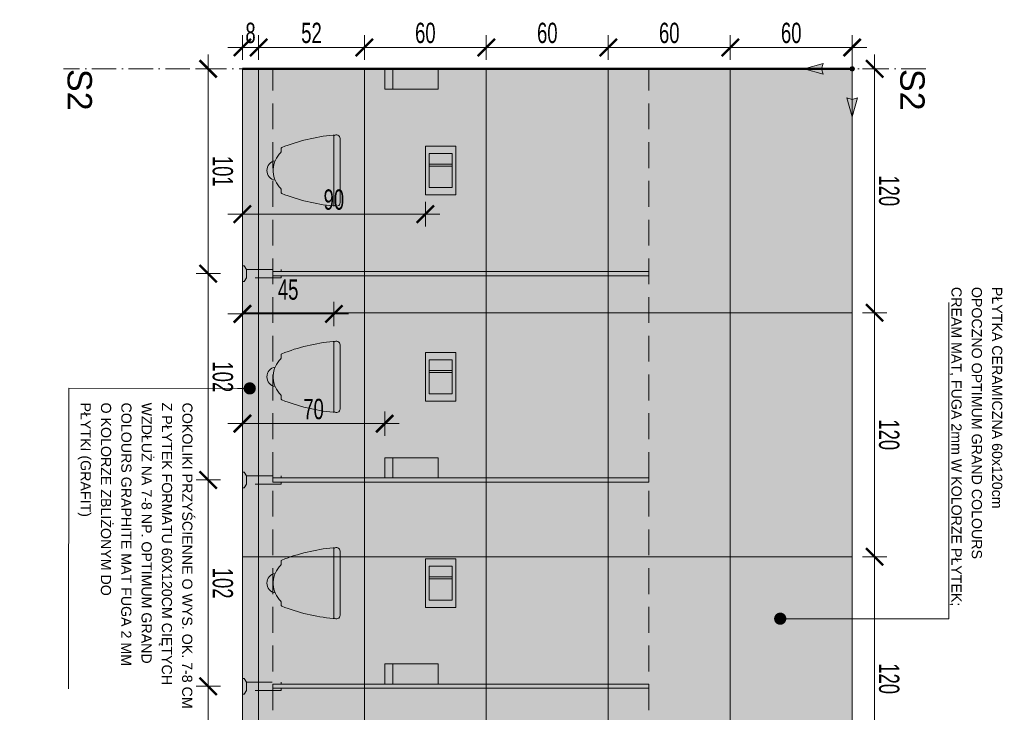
# Model space of a CAD drawing. Header units: millimetres. Extents: x -6792 to 22441, y -13430 to 4653.
# Tile 147 of 256: x -1313 to -829, y -12110 to -11770. Entities that reach past the tile are written whole.
import ezdxf
from ezdxf import colors
from ezdxf.entities.mleader import LeaderData, LeaderLine
from ezdxf.math import Vec2, Vec3

# ---------------------------------------------------------------- set-up
doc = ezdxf.new("R2010")
doc.units = ezdxf.units.MM
for name, pattern in [('ACAD_ISO02W100', [15, 12, -3]), ('ACAD_ISO10W100', [18, 12, -3, 0, -3]), ('DASHED', [19.05, 12.7, -6.35])]:
    doc.linetypes.add(name, pattern=pattern)
for name, color, linetype, lineweight in [('_A_KOLORYSTYKA ŚCIAN', 40, 'Continuous', 5), ('_A_OPIS', 253, 'Continuous', 9), ('_A_PRZEKRÓJ', 30, 'Continuous', 13), ('_A_ROZWINIĘCIA_RYSUNEK ŚCIAN', 252, 'Continuous', 15), ('_A_ROZWINIĘCIA_WYMIARY', 252, 'Continuous', 15), ('_A_WIDOK', 163, 'Continuous', 13), ('_A_ŚCIANY PROJEKTOWANE', 150, 'Continuous', 50)]:
    doc.layers.add(name, color=color, linetype=linetype, lineweight=lineweight)
doc.styles.add('DIM', font='arial.ttf', dxfattribs={"width": 0.65})
doc.styles.get("Standard").update_dxf_attribs({"font": 'arial.ttf'})
doc.dimstyles.new('BP_EU_25-50', dxfattribs={"dimtxt": 10, "dimasz": 0.8, "dimexe": 0.75, "dimexo": 1, "dimgap": 2, "dimtad": 1, "dimdec": 0, "dimzin": 9, "dimdsep": 46, "dimtxsty": 'DIM', "dimblk": 'ARCH_1', "dimcen": 0, "dimdle": 50, "dimse1": 1, "dimse2": 1, "dimclrd": 256, "dimclre": 256, "dimclrt": 256, "dimadec": 0, "dimazin": 2, "dimtfac": 1, "dimtdec": 0, "dimtix": 1, "dimtmove": 2, "dimatfit": 0, "dimfxl": 0.75, "dimtolj": 1, "dimtzin": 0, "dimlwd": 15, "dimlwe": -1, "dimarcsym": 0})

# ---------------------------------------------------------------- blocks, each defined once
blk = doc.blocks.new('_Dot')
at = {"color": 0, "linetype": 'ByBlock', "lineweight": -2}
blk.add_line((-0.5, 0), (-1, 0), dxfattribs=at)
at = {"color": 0, "linetype": 'ByBlock', "const_width": 0.5}
blk.add_lwpolyline([(-0.25, 0, 1), (0.25, 0, 1)], format="xyb", close=True, dxfattribs=at)
blk = doc.blocks.new('początek')
at = {"true_color": 0xf61509}
h = blk.add_hatch(color=1, dxfattribs=at)
h.dxf.hatch_style = 2
h.paths.add_polyline_path([(0, 24.67), (-2.76, 14.93), (0, 15.67), (2.76, 14.93)])
h = blk.add_hatch(color=1, dxfattribs=at)
h.dxf.hatch_style = 2
h.paths.add_polyline_path([(-1.16, 0), (-1.16, -0.06), (-1.15, -0.12), (-1.15, -0.18), (-1.13, -0.24), (-1.12, -0.3), (-1.1, -0.36), (-1.08, -0.42), (-1.06, -0.47), (-1.03, -0.53), (-1, -0.58), (-0.97, -0.63), (-0.94, -0.68), (-0.9, -0.73), (-0.86, -0.78), (-0.82, -0.82), (-0.78, -0.86), (-0.73, -0.9), (-0.68, -0.94), (-0.63, -0.97), (-0.58, -1), (-0.53, -1.03), (-0.47, -1.06), (-0.42, -1.08), (-0.36, -1.1), (-0.3, -1.12), (-0.24, -1.13), (-0.18, -1.15), (-0.12, -1.15), (-0.06, -1.16), (0, -1.16), (0.06, -1.16), (0.12, -1.15), (0.18, -1.15), (0.24, -1.13), (0.3, -1.12), (0.36, -1.1), (0.42, -1.08), (0.47, -1.06), (0.53, -1.03), (0.58, -1), (0.63, -0.97), (0.68, -0.94), (0.73, -0.9), (0.78, -0.86), (0.82, -0.82), (0.86, -0.78), (0.9, -0.73), (0.94, -0.68), (0.97, -0.63), (1, -0.58), (1.03, -0.53), (1.06, -0.47), (1.08, -0.42), (1.1, -0.36), (1.12, -0.3), (1.13, -0.24), (1.15, -0.18), (1.15, -0.12), (1.16, -0.06), (1.16, 0), (1.16, 0.06), (1.15, 0.12), (1.15, 0.18), (1.13, 0.24), (1.12, 0.3), (1.1, 0.36), (1.08, 0.42), (1.06, 0.47), (1.03, 0.53), (1, 0.58), (0.97, 0.63), (0.94, 0.68), (0.9, 0.73), (0.86, 0.78), (0.82, 0.82), (0.78, 0.86), (0.73, 0.9), (0.68, 0.94), (0.63, 0.97), (0.58, 1), (0.53, 1.03), (0.47, 1.06), (0.42, 1.08), (0.36, 1.1), (0.3, 1.12), (0.24, 1.13), (0.18, 1.15), (0.12, 1.15), (0.06, 1.16), (0, 1.16), (-0.06, 1.16), (-0.12, 1.15), (-0.18, 1.15), (-0.24, 1.13), (-0.3, 1.12), (-0.36, 1.1), (-0.42, 1.08), (-0.47, 1.06), (-0.53, 1.03), (-0.58, 1), (-0.63, 0.97), (-0.68, 0.94), (-0.73, 0.9), (-0.78, 0.86), (-0.82, 0.82), (-0.86, 0.78), (-0.9, 0.73), (-0.94, 0.68), (-0.97, 0.63), (-1, 0.58), (-1.03, 0.53), (-1.06, 0.47), (-1.08, 0.42), (-1.1, 0.36), (-1.12, 0.3), (-1.13, 0.24), (-1.15, 0.18), (-1.15, 0.12), (-1.16, 0.06)])
h = blk.add_hatch(color=1, dxfattribs=at)
h.dxf.hatch_style = 2
h.paths.add_polyline_path([(24.67, 0), (14.93, 2.76), (15.67, 0), (14.93, -2.76)])
at = {"color": 1, "true_color": 0xf61509}
for p, q in [((0, 15.67), (0, 1.16)), ((1.16, 0), (15.67, 0)), ((0, -1.16), (0, -6.42))]:
    blk.add_line(p, q, dxfattribs=at)
for points in [[(0, 15.67), (2.76, 14.93), (0, 24.67), (-2.76, 14.93)], [(15.67, 0), (14.93, 2.76), (24.67, 0), (14.93, -2.76)]]:
    blk.add_lwpolyline(points, close=True, dxfattribs=at)
blk.add_circle((0, 0), 1.16, dxfattribs=at)
blk = doc.blocks.new('ARCH_1')
for p, q in [((0, 7.5), (0, -7.5)), ((8.92, 0), (-8.92, 0))]:
    blk.add_line(p, q)
at = {"const_width": 1.5}
blk.add_lwpolyline([(5.3, 5.3), (-5.3, -5.3)], dxfattribs=at)
blk = doc.blocks.new('*D1671')
at = {"layer": '_A_ROZWINIĘCIA_WYMIARY', "lineweight": 15, "transparency": 16777216}
for p, q in [((-1204.51, -11783.27), (-1205.31, -11783.27)), ((-1203.71, -11783.27), (-1195.71, -11783.27)), ((-1194.91, -11783.27), (-1194.11, -11783.27))]:
    blk.add_line(p, q, dxfattribs=at)
at = {"layer": 'Defpoints', "color": 0, "transparency": 16777216}
for p in [(-1195.71, -11783.27), (-1203.71, -11793.79), (-1195.71, -11793.79)]:
    blk.add_point(p, dxfattribs=at)
at = {"layer": '_A_ROZWINIĘCIA_WYMIARY', "lineweight": 15, "transparency": 16777216, "xscale": 0.8, "yscale": 0.8, "zscale": 0.8}
blk.add_blockref('ARCH_1', (-1203.71, -11783.27), dxfattribs=at)
at = {"layer": '_A_ROZWINIĘCIA_WYMIARY', "lineweight": 15, "transparency": 16777216, "xscale": 0.8, "yscale": 0.8, "zscale": 0.8, "rotation": 180}
blk.add_blockref('ARCH_1', (-1195.71, -11783.27), dxfattribs=at)
at = {"layer": '_A_ROZWINIĘCIA_WYMIARY', "transparency": 16777216, "insert": (-1199.71, -11776.16), "char_height": 10, "attachment_point": 5, "style": 'DIM'}
blk.add_mtext('\\A1;8', dxfattribs=at)
blk = doc.blocks.new('*D1672')
at = {"layer": '_A_ROZWINIĘCIA_WYMIARY', "lineweight": 15, "transparency": 16777216}
blk.add_line((-1194.92, -11783.27), (-1144.51, -11783.27), dxfattribs=at)
at = {"layer": 'Defpoints', "color": 0, "transparency": 16777216}
for p in [(-1143.71, -11783.27), (-1195.72, -11793.79), (-1143.71, -11793.79)]:
    blk.add_point(p, dxfattribs=at)
at = {"layer": '_A_ROZWINIĘCIA_WYMIARY', "lineweight": 15, "transparency": 16777216, "xscale": 0.8, "yscale": 0.8, "zscale": 0.8, "rotation": 180}
blk.add_blockref('ARCH_1', (-1195.72, -11783.27), dxfattribs=at)
at = {"layer": '_A_ROZWINIĘCIA_WYMIARY', "lineweight": 15, "transparency": 16777216, "xscale": 0.8, "yscale": 0.8, "zscale": 0.8}
blk.add_blockref('ARCH_1', (-1143.71, -11783.27), dxfattribs=at)
at = {"layer": '_A_ROZWINIĘCIA_WYMIARY', "transparency": 16777216, "insert": (-1169.71, -11776.16), "char_height": 10, "attachment_point": 5, "style": 'DIM'}
blk.add_mtext('\\A1;52', dxfattribs=at)
blk = doc.blocks.new('*D1673')
at = {"layer": '_A_ROZWINIĘCIA_WYMIARY', "lineweight": 15, "transparency": 16777216}
blk.add_line((-1142.91, -11783.27), (-1084.51, -11783.27), dxfattribs=at)
at = {"layer": 'Defpoints', "color": 0, "transparency": 16777216}
for p in [(-1083.71, -11783.27), (-1143.71, -11793.79), (-1083.71, -11793.79)]:
    blk.add_point(p, dxfattribs=at)
at = {"layer": '_A_ROZWINIĘCIA_WYMIARY', "lineweight": 15, "transparency": 16777216, "xscale": 0.8, "yscale": 0.8, "zscale": 0.8, "rotation": 180}
blk.add_blockref('ARCH_1', (-1143.71, -11783.27), dxfattribs=at)
at = {"layer": '_A_ROZWINIĘCIA_WYMIARY', "lineweight": 15, "transparency": 16777216, "xscale": 0.8, "yscale": 0.8, "zscale": 0.8}
blk.add_blockref('ARCH_1', (-1083.71, -11783.27), dxfattribs=at)
at = {"layer": '_A_ROZWINIĘCIA_WYMIARY', "transparency": 16777216, "insert": (-1113.71, -11776.16), "char_height": 10, "attachment_point": 5, "style": 'DIM'}
blk.add_mtext('\\A1;60', dxfattribs=at)
blk = doc.blocks.new('*D1674')
at = {"layer": '_A_ROZWINIĘCIA_WYMIARY', "lineweight": 15, "transparency": 16777216}
blk.add_line((-1082.91, -11783.27), (-1024.51, -11783.27), dxfattribs=at)
at = {"layer": 'Defpoints', "color": 0, "transparency": 16777216}
for p in [(-1023.71, -11783.27), (-1083.71, -11793.79), (-1023.71, -11793.79)]:
    blk.add_point(p, dxfattribs=at)
at = {"layer": '_A_ROZWINIĘCIA_WYMIARY', "lineweight": 15, "transparency": 16777216, "xscale": 0.8, "yscale": 0.8, "zscale": 0.8, "rotation": 180}
blk.add_blockref('ARCH_1', (-1083.71, -11783.27), dxfattribs=at)
at = {"layer": '_A_ROZWINIĘCIA_WYMIARY', "lineweight": 15, "transparency": 16777216, "xscale": 0.8, "yscale": 0.8, "zscale": 0.8}
blk.add_blockref('ARCH_1', (-1023.71, -11783.27), dxfattribs=at)
at = {"layer": '_A_ROZWINIĘCIA_WYMIARY', "transparency": 16777216, "insert": (-1053.71, -11776.16), "char_height": 10, "attachment_point": 5, "style": 'DIM'}
blk.add_mtext('\\A1;60', dxfattribs=at)
blk = doc.blocks.new('*D1675')
at = {"layer": '_A_ROZWINIĘCIA_WYMIARY', "lineweight": 15, "transparency": 16777216}
blk.add_line((-1022.91, -11783.27), (-964.51, -11783.27), dxfattribs=at)
at = {"layer": 'Defpoints', "color": 0, "transparency": 16777216}
for p in [(-963.71, -11783.27), (-1023.71, -11793.79), (-963.71, -11793.79)]:
    blk.add_point(p, dxfattribs=at)
at = {"layer": '_A_ROZWINIĘCIA_WYMIARY', "lineweight": 15, "transparency": 16777216, "xscale": 0.8, "yscale": 0.8, "zscale": 0.8, "rotation": 180}
blk.add_blockref('ARCH_1', (-1023.71, -11783.27), dxfattribs=at)
at = {"layer": '_A_ROZWINIĘCIA_WYMIARY', "lineweight": 15, "transparency": 16777216, "xscale": 0.8, "yscale": 0.8, "zscale": 0.8}
blk.add_blockref('ARCH_1', (-963.71, -11783.27), dxfattribs=at)
at = {"layer": '_A_ROZWINIĘCIA_WYMIARY', "transparency": 16777216, "insert": (-993.71, -11776.16), "char_height": 10, "attachment_point": 5, "style": 'DIM'}
blk.add_mtext('\\A1;60', dxfattribs=at)
blk = doc.blocks.new('*D1676')
at = {"layer": '_A_ROZWINIĘCIA_WYMIARY', "lineweight": 15, "transparency": 16777216}
blk.add_line((-962.91, -11783.27), (-904.51, -11783.27), dxfattribs=at)
at = {"layer": 'Defpoints', "color": 0, "transparency": 16777216}
for p in [(-903.71, -11783.27), (-963.71, -11793.79), (-903.71, -11793.79)]:
    blk.add_point(p, dxfattribs=at)
at = {"layer": '_A_ROZWINIĘCIA_WYMIARY', "lineweight": 15, "transparency": 16777216, "xscale": 0.8, "yscale": 0.8, "zscale": 0.8, "rotation": 180}
blk.add_blockref('ARCH_1', (-963.71, -11783.27), dxfattribs=at)
at = {"layer": '_A_ROZWINIĘCIA_WYMIARY', "lineweight": 15, "transparency": 16777216, "xscale": 0.8, "yscale": 0.8, "zscale": 0.8}
blk.add_blockref('ARCH_1', (-903.71, -11783.27), dxfattribs=at)
at = {"layer": '_A_ROZWINIĘCIA_WYMIARY', "transparency": 16777216, "insert": (-933.71, -11776.16), "char_height": 10, "attachment_point": 5, "style": 'DIM'}
blk.add_mtext('\\A1;60', dxfattribs=at)
blk = doc.blocks.new('*D1691')
at = {"layer": '_A_ROZWINIĘCIA_WYMIARY', "lineweight": 15, "transparency": 16777216}
blk.add_line((-892.71, -11794.59), (-892.71, -11912.99), dxfattribs=at)
at = {"layer": 'Defpoints', "color": 0, "transparency": 16777216}
for p in [(-903.72, -11793.79), (-903.71, -11913.79), (-892.71, -11913.79)]:
    blk.add_point(p, dxfattribs=at)
at = {"layer": '_A_ROZWINIĘCIA_WYMIARY', "lineweight": 15, "transparency": 16777216, "xscale": 0.8, "yscale": 0.8, "zscale": 0.8}
for p, rotation in [((-892.71, -11793.79), 89.99999999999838), ((-892.71, -11913.79), 269.9999999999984)]:
    blk.add_blockref('ARCH_1', p, dxfattribs=dict(at, rotation=rotation))
at = {"layer": '_A_ROZWINIĘCIA_WYMIARY', "transparency": 16777216, "insert": (-885.6, -11853.79), "char_height": 10, "attachment_point": 5, "rotation": 270, "style": 'DIM'}
blk.add_mtext('\\A1;120', dxfattribs=at)
blk = doc.blocks.new('*D1692')
at = {"layer": '_A_ROZWINIĘCIA_WYMIARY', "lineweight": 15, "transparency": 16777216}
blk.add_line((-892.71, -11914.59), (-892.71, -12032.99), dxfattribs=at)
at = {"layer": 'Defpoints', "color": 0, "transparency": 16777216}
for p in [(-903.71, -11913.79), (-903.71, -12033.79), (-892.71, -12033.79)]:
    blk.add_point(p, dxfattribs=at)
at = {"layer": '_A_ROZWINIĘCIA_WYMIARY', "lineweight": 15, "transparency": 16777216, "xscale": 0.8, "yscale": 0.8, "zscale": 0.8}
for p, rotation in [((-892.71, -11913.79), 89.9999999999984), ((-892.71, -12033.79), 269.9999999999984)]:
    blk.add_blockref('ARCH_1', p, dxfattribs=dict(at, rotation=rotation))
at = {"layer": '_A_ROZWINIĘCIA_WYMIARY', "transparency": 16777216, "insert": (-885.6, -11973.79), "char_height": 10, "attachment_point": 5, "rotation": 270, "style": 'DIM'}
blk.add_mtext('\\A1;120', dxfattribs=at)
blk = doc.blocks.new('*D1693')
at = {"layer": '_A_ROZWINIĘCIA_WYMIARY', "lineweight": 15, "transparency": 16777216}
blk.add_line((-892.71, -12034.59), (-892.71, -12152.99), dxfattribs=at)
at = {"layer": 'Defpoints', "color": 0, "transparency": 16777216}
for p in [(-903.71, -12033.79), (-903.71, -12153.79), (-892.71, -12153.79)]:
    blk.add_point(p, dxfattribs=at)
at = {"layer": '_A_ROZWINIĘCIA_WYMIARY', "lineweight": 15, "transparency": 16777216, "xscale": 0.8, "yscale": 0.8, "zscale": 0.8}
for p, rotation in [((-892.71, -12033.79), 89.9999999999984), ((-892.71, -12153.79), 269.9999999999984)]:
    blk.add_blockref('ARCH_1', p, dxfattribs=dict(at, rotation=rotation))
at = {"layer": '_A_ROZWINIĘCIA_WYMIARY', "transparency": 16777216, "insert": (-885.6, -12093.79), "char_height": 10, "attachment_point": 5, "rotation": 270, "style": 'DIM'}
blk.add_mtext('\\A1;120', dxfattribs=at)
blk = doc.blocks.new('*D1696')
at = {"layer": '_A_ROZWINIĘCIA_WYMIARY', "lineweight": 15, "transparency": 16777216}
blk.add_line((-1220.52, -11996.84), (-1220.52, -12096.74), dxfattribs=at)
at = {"layer": 'Defpoints', "color": 0, "transparency": 16777216}
for p in [(-1203.71, -11996.04), (-1220.52, -12097.54), (-1203.71, -12097.54)]:
    blk.add_point(p, dxfattribs=at)
at = {"layer": '_A_ROZWINIĘCIA_WYMIARY', "lineweight": 15, "transparency": 16777216, "xscale": 0.8, "yscale": 0.8, "zscale": 0.8}
for p, rotation in [((-1220.52, -11996.04), 89.9999999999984), ((-1220.52, -12097.54), 269.9999999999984)]:
    blk.add_blockref('ARCH_1', p, dxfattribs=dict(at, rotation=rotation))
at = {"layer": '_A_ROZWINIĘCIA_WYMIARY', "transparency": 16777216, "insert": (-1213.41, -12046.79), "char_height": 10, "attachment_point": 5, "rotation": 270, "style": 'DIM'}
blk.add_mtext('\\A1;102', dxfattribs=at)
blk = doc.blocks.new('*D1697')
at = {"layer": '_A_ROZWINIĘCIA_WYMIARY', "lineweight": 15, "transparency": 16777216}
blk.add_line((-1220.52, -12098.34), (-1220.52, -12198.24), dxfattribs=at)
at = {"layer": 'Defpoints', "color": 0, "transparency": 16777216}
for p in [(-1203.71, -12097.54), (-1220.52, -12199.04), (-1203.71, -12199.04)]:
    blk.add_point(p, dxfattribs=at)
at = {"layer": '_A_ROZWINIĘCIA_WYMIARY', "lineweight": 15, "transparency": 16777216, "xscale": 0.8, "yscale": 0.8, "zscale": 0.8}
for p, rotation in [((-1220.52, -12097.54), 89.9999999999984), ((-1220.52, -12199.04), 269.9999999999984)]:
    blk.add_blockref('ARCH_1', p, dxfattribs=dict(at, rotation=rotation))
at = {"layer": '_A_ROZWINIĘCIA_WYMIARY', "transparency": 16777216, "insert": (-1213.41, -12148.29), "char_height": 10, "attachment_point": 5, "rotation": 270, "style": 'DIM'}
blk.add_mtext('\\A1;102', dxfattribs=at)
blk = doc.blocks.new('MODO RIMFREE Z PRZODU')
at = {"true_color": 0xffffff}
h = blk.add_hatch(color=7, dxfattribs=at)
h.dxf.hatch_style = 1
h.paths.add_polyline_path([(15.72, 3.04), (-15.85, 3.04, 0.679714), (-17.03, 0), (0, 0), (17.03, 0, 0.632373)])
h = blk.add_hatch(color=7, dxfattribs=at)
h.dxf.hatch_style = 1
h.paths.add_polyline_path([(17.43, -0.38, 0.471354), (17.03, 0), (0, 0), (-17.03, 0, 0.471354), (-17.43, -0.38, 0.069274), (-11.35, -25.58, 0.318761), (-10.66, -25.95), (-9.23, -25.95, -0.096349), (-8.86, -26.15, 0.175071), (-0.67, -29.91), (0, -29.91), (0.67, -29.91, 0.175071), (8.86, -26.15, -0.096349), (9.23, -25.95), (10.66, -25.95, 0.318761), (11.35, -25.58, 0.069274)])
h = blk.add_hatch(color=7, dxfattribs=at)
h.dxf.hatch_style = 1
h.paths.add_polyline_path([(4.8, -28.88, -0.080733), (0.67, -29.91), (0, -29.91), (-0.67, -29.91, -0.080272), (-4.78, -28.89, 0.372662), (0.01, -32.95, 0.373236)])
for points in [[(-17.03, 0, -0.686066), (-15.82, 3.04), (15.72, 3.04, -0.632373), (17.03, 0)], [(-4.78, -28.88, 0.372996), (0.01, -32.95, 0.372996), (4.8, -28.88)]]:
    blk.add_lwpolyline(points, format="xyb")
blk.add_lwpolyline([(0, -29.91), (0.67, -29.91, 0.175071), (8.86, -26.15, -0.096349), (9.23, -25.95), (10.66, -25.95, 0.318761), (11.35, -25.58, 0.069217), (17.43, -0.4, 0.489436), (17.03, 0), (0, 0), (-17.03, 0, 0.489436), (-17.43, -0.4, 0.069217), (-11.35, -25.58, 0.318761), (-10.66, -25.95), (-9.23, -25.95, -0.096349), (-8.86, -26.15, 0.175071), (-0.67, -29.91)], format="xyb", close=True)
blk = doc.blocks.new('przycisk')
h = blk.add_hatch(color=256)
h.dxf.hatch_style = 1
h.set_gradient(color1=(101, 101, 97), rotation=180, centered=1, tint=1, name='INVCURVED')
h.paths.add_polyline_path([(0, 15), (0, 0), (24, 0), (24, 15)])
h.paths.add_polyline_path([(14.15, 13.15), (20.35, 13.15), (20.35, 1.85), (14.15, 1.85), (3.65, 1.85), (3.65, 13.15)], flags=16)
h = blk.add_hatch(color=256)
h.dxf.hatch_style = 1
h.set_gradient(color1=(101, 101, 97), rotation=180, centered=1, tint=1)
h.paths.add_polyline_path([(3.65, 13.15), (3.65, 1.85), (14.15, 1.85), (14.15, 13.15)])
h = blk.add_hatch(color=256)
h.dxf.hatch_style = 1
h.set_gradient(color1=(101, 101, 97), rotation=180, centered=1, tint=1, name='INVCURVED')
h.paths.add_polyline_path([(15.15, 13.15), (14.15, 13.15), (14.15, 1.85), (15.15, 1.85)])
h = blk.add_hatch(color=256)
h.dxf.hatch_style = 1
h.set_gradient(color1=(101, 101, 97), rotation=180, centered=1, tint=1)
h.paths.add_polyline_path([(20.35, 13.15), (15.15, 13.15), (15.15, 1.85), (20.35, 1.85)])
for points in [[(0, 0), (0, 15), (24, 15), (24, 0), (0, 0)], [(20.35, 1.85), (20.35, 13.15), (14.15, 13.15), (3.65, 13.15), (3.65, 1.85), (14.15, 1.85), (20.35, 1.85)], [(14.15, 1.85), (14.15, 13.15)], [(15.15, 1.85), (15.15, 13.15)]]:
    blk.add_lwpolyline(points)
blk = doc.blocks.new('*D1757')
at = {"layer": '_A_ROZWINIĘCIA_WYMIARY', "lineweight": 15, "transparency": 16777216}
blk.add_line((-1202.91, -11914.34), (-1159.51, -11914.34), dxfattribs=at)
at = {"layer": 'Defpoints', "color": 0, "transparency": 16777216}
for p in [(-1158.71, -11914.34), (-1203.71, -11932.93), (-1158.71, -11932.93)]:
    blk.add_point(p, dxfattribs=at)
at = {"layer": '_A_ROZWINIĘCIA_WYMIARY', "lineweight": 15, "transparency": 16777216, "xscale": 0.8, "yscale": 0.8, "zscale": 0.8, "rotation": 180}
blk.add_blockref('ARCH_1', (-1203.71, -11914.34), dxfattribs=at)
at = {"layer": '_A_ROZWINIĘCIA_WYMIARY', "lineweight": 15, "transparency": 16777216, "xscale": 0.8, "yscale": 0.8, "zscale": 0.8}
blk.add_blockref('ARCH_1', (-1158.71, -11914.34), dxfattribs=at)
at = {"layer": '_A_ROZWINIĘCIA_WYMIARY', "transparency": 16777216, "insert": (-1181.21, -11902.43), "char_height": 10, "attachment_point": 5, "style": 'DIM'}
blk.add_mtext('\\A1;45', dxfattribs=at)
blk = doc.blocks.new('*D1758')
at = {"layer": '_A_ROZWINIĘCIA_WYMIARY', "lineweight": 15, "transparency": 16777216}
blk.add_line((-1202.91, -11968.32), (-1134.51, -11968.32), dxfattribs=at)
at = {"layer": 'Defpoints', "color": 0, "transparency": 16777216}
for p in [(-1133.71, -11968.32), (-1203.71, -11975.86), (-1133.71, -11975.86)]:
    blk.add_point(p, dxfattribs=at)
at = {"layer": '_A_ROZWINIĘCIA_WYMIARY', "lineweight": 15, "transparency": 16777216, "xscale": 0.8, "yscale": 0.8, "zscale": 0.8, "rotation": 180}
blk.add_blockref('ARCH_1', (-1203.71, -11968.32), dxfattribs=at)
at = {"layer": '_A_ROZWINIĘCIA_WYMIARY', "lineweight": 15, "transparency": 16777216, "xscale": 0.8, "yscale": 0.8, "zscale": 0.8}
blk.add_blockref('ARCH_1', (-1133.71, -11968.32), dxfattribs=at)
at = {"layer": '_A_ROZWINIĘCIA_WYMIARY', "transparency": 16777216, "insert": (-1168.71, -11961.21), "char_height": 10, "attachment_point": 5, "style": 'DIM'}
blk.add_mtext('\\A1;70', dxfattribs=at)
blk = doc.blocks.new('*D1759')
at = {"layer": '_A_ROZWINIĘCIA_WYMIARY', "lineweight": 15, "transparency": 16777216}
blk.add_line((-1202.91, -11865.27), (-1114.51, -11865.27), dxfattribs=at)
at = {"layer": 'Defpoints', "color": 0, "transparency": 16777216}
for p in [(-1203.71, -11843.29), (-1113.71, -11843.29), (-1113.71, -11865.27)]:
    blk.add_point(p, dxfattribs=at)
at = {"layer": '_A_ROZWINIĘCIA_WYMIARY', "lineweight": 15, "transparency": 16777216, "xscale": 0.8, "yscale": 0.8, "zscale": 0.8, "rotation": 180}
blk.add_blockref('ARCH_1', (-1203.71, -11865.27), dxfattribs=at)
at = {"layer": '_A_ROZWINIĘCIA_WYMIARY', "lineweight": 15, "transparency": 16777216, "xscale": 0.8, "yscale": 0.8, "zscale": 0.8}
blk.add_blockref('ARCH_1', (-1113.71, -11865.27), dxfattribs=at)
at = {"layer": '_A_ROZWINIĘCIA_WYMIARY', "transparency": 16777216, "insert": (-1158.71, -11858.16), "char_height": 10, "attachment_point": 5, "style": 'DIM'}
blk.add_mtext('\\A1;90', dxfattribs=at)
blk = doc.blocks.new('PODAJNIK PAPIERU FRONT')
at = {"layer": '_A_KOLORYSTYKA ŚCIAN'}
h = blk.add_hatch(color=256, dxfattribs=at)
h.dxf.hatch_style = 1
h.set_gradient(color1=(255, 255, 255), color2=(101, 101, 97), centered=1, tint=1, name='INVCYLINDER')
h.paths.add_polyline_path([(0, 39.51), (-15, 39.51), (-15, 6), (0, 6)])
h = blk.add_hatch(color=256, dxfattribs=at)
h.dxf.hatch_style = 1
h.set_gradient(color1=(255, 255, 255), color2=(101, 101, 97), rotation=90, centered=1, tint=1)
h.paths.add_polyline_path([(0, 6), (-15, 6), (-15, 0), (0, 0)])
for points in [[(-15, 39.51), (0, 39.51), (0, 0), (-15, 0), (-15, 39.51)], [(0, 6), (-15, 6)]]:
    blk.add_lwpolyline(points)
blk = doc.blocks.new('*D3218')
at = {"layer": '_A_ROZWINIĘCIA_WYMIARY', "lineweight": 15, "transparency": 16777216}
blk.add_line((-1220.52, -11995.24), (-1220.52, -11895.34), dxfattribs=at)
at = {"layer": 'Defpoints', "color": 0, "transparency": 16777216}
for p in [(-1220.52, -11894.54), (-1203.71, -11894.54), (-1203.71, -11996.04)]:
    blk.add_point(p, dxfattribs=at)
at = {"layer": '_A_ROZWINIĘCIA_WYMIARY', "lineweight": 15, "transparency": 16777216, "xscale": 0.8, "yscale": 0.8, "zscale": 0.8}
for p, rotation in [((-1220.52, -11894.54), 89.9999999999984), ((-1220.52, -11996.04), 269.9999999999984)]:
    blk.add_blockref('ARCH_1', p, dxfattribs=dict(at, rotation=rotation))
at = {"layer": '_A_ROZWINIĘCIA_WYMIARY', "transparency": 16777216, "insert": (-1213.41, -11945.29), "char_height": 10, "attachment_point": 5, "rotation": 270, "style": 'DIM'}
blk.add_mtext('\\A1;102', dxfattribs=at)
blk = doc.blocks.new('*D3219')
at = {"layer": '_A_ROZWINIĘCIA_WYMIARY', "lineweight": 15, "transparency": 16777216}
blk.add_line((-1220.52, -11893.74), (-1220.52, -11794.59), dxfattribs=at)
at = {"layer": 'Defpoints', "color": 0, "transparency": 16777216}
for p in [(-1220.52, -11793.79), (-1203.71, -11793.79), (-1203.71, -11894.54)]:
    blk.add_point(p, dxfattribs=at)
at = {"layer": '_A_ROZWINIĘCIA_WYMIARY', "lineweight": 15, "transparency": 16777216, "xscale": 0.8, "yscale": 0.8, "zscale": 0.8}
for p, rotation in [((-1220.52, -11793.79), 89.9999999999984), ((-1220.52, -11894.54), 269.9999999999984)]:
    blk.add_blockref('ARCH_1', p, dxfattribs=dict(at, rotation=rotation))
at = {"layer": '_A_ROZWINIĘCIA_WYMIARY', "transparency": 16777216, "insert": (-1213.41, -11844.16), "char_height": 10, "attachment_point": 5, "rotation": 270, "style": 'DIM'}
blk.add_mtext('\\A1;101', dxfattribs=at)

msp = doc.modelspace()

# ---------------------------------------------------------------- hatches: boundary and pattern name
at = {"layer": '_A_ROZWINIĘCIA_RYSUNEK ŚCIAN', "true_color": 0x707070}
h = msp.add_hatch(color=8, dxfattribs=at)
h.dxf.hatch_style = 1
h.paths.add_polyline_path([(-1203.71, -12299.789), (-1195.71, -12299.789), (-1195.71, -11793.789), (-1203.71, -11793.789)])
at = {"layer": '_A_ROZWINIĘCIA_RYSUNEK ŚCIAN', "true_color": 0xddccbb}
h = msp.add_hatch(color=254, dxfattribs=at)
h.dxf.hatch_style = 1
h.paths.add_polyline_path([(-1195.71, -12299.789), (-903.71, -12299.789), (-903.71, -11793.789), (-1195.71, -11793.789)])

# ---------------------------------------------------------------- linework, layer by layer
at = {"layer": '_A_OPIS', "linetype": 'ACAD_ISO10W100'}
msp.add_lwpolyline([(-867.573, -11793.789), (-1291.71, -11793.789)], dxfattribs=at)
at = {"layer": '_A_PRZEKRÓJ'}
for points in [[(-1203.71, -12299.789), (-1203.71, -11793.789)], [(-903.71, -11990.865), (-903.71, -11793.789)]]:
    msp.add_lwpolyline(points, dxfattribs=at)
at = {"layer": '_A_ROZWINIĘCIA_RYSUNEK ŚCIAN'}
for points in [[(-1203.71, -11793.789), (-1203.71, -11913.791), (-1195.72, -11913.789), (-1195.71, -11793.789)], [(-1143.71, -11793.789), (-1143.71, -11913.789), (-1195.71, -11913.789), (-1195.71, -11793.789)], [(-1083.71, -11793.789), (-1083.71, -11913.789), (-1143.71, -11913.789), (-1143.71, -11793.789)], [(-1023.71, -11793.789), (-1023.71, -11913.789), (-1083.71, -11913.789), (-1083.71, -11793.789)], [(-963.71, -11793.789), (-963.71, -11913.789), (-1023.71, -11913.789), (-1023.71, -11793.789)], [(-903.71, -11793.789), (-903.71, -11913.789), (-963.71, -11913.789), (-963.71, -11793.789)], [(-1203.71, -12033.788), (-1203.71, -11913.788), (-1195.72, -11913.789), (-1195.72, -12033.789)], [(-1143.71, -12033.789), (-1143.71, -11913.789), (-1195.71, -11913.789), (-1195.71, -12033.789)], [(-1083.71, -12033.789), (-1083.71, -11913.789), (-1143.71, -11913.789), (-1143.71, -12033.789)], [(-1023.71, -12033.789), (-1023.71, -11913.789), (-1083.71, -11913.789), (-1083.71, -12033.789)], [(-963.71, -12033.789), (-963.71, -11913.789), (-1023.71, -11913.789), (-1023.71, -12033.789)], [(-903.71, -12033.789), (-903.71, -11913.789), (-963.71, -11913.789), (-963.71, -12033.789)], [(-1203.71, -12033.791), (-1203.71, -12153.791), (-1195.72, -12153.789), (-1195.72, -12033.789)], [(-1143.71, -12033.789), (-1143.71, -12153.789), (-1195.71, -12153.789), (-1195.71, -12033.789)], [(-1083.71, -12033.789), (-1083.71, -12153.789), (-1143.71, -12153.789), (-1143.71, -12033.789)], [(-1023.71, -12033.789), (-1023.71, -12153.789), (-1083.71, -12153.789), (-1083.71, -12033.789)], [(-963.71, -12033.789), (-963.71, -12153.789), (-1023.71, -12153.789), (-1023.71, -12033.789)], [(-903.71, -12033.789), (-903.71, -12153.789), (-963.71, -12153.789), (-963.71, -12033.789)]]:
    msp.add_lwpolyline(points, close=True, dxfattribs=at)
at = {"layer": '_A_WIDOK'}
for points in [[(-1203.71, -11793.789), (-903.71, -11793.789)], [(-1203.71, -12299.789), (-1203.71, -11793.789)], [(-903.71, -11793.789), (-903.71, -11990.865)], [(-1188.71, -11895.539), (-1003.71, -11895.539), (-1003.71, -11893.539)], [(-1188.71, -11893.539), (-1003.71, -11893.539)], [(-1188.71, -11997.039), (-1003.71, -11997.039), (-1003.71, -11995.039)], [(-1188.71, -11995.039), (-1003.71, -11995.039)], [(-1188.71, -12098.539), (-1003.71, -12098.539), (-1003.71, -12096.539)], [(-1188.71, -12096.539), (-1003.71, -12096.539)]]:
    msp.add_lwpolyline(points, dxfattribs=at)
at = {"layer": '_A_WIDOK', "linetype": 'DASHED'}
for points in [[(-1188.71, -12299.789), (-1188.71, -11793.789)], [(-1003.71, -12299.789), (-1003.71, -11793.789)], [(-1201.71, -11892.539), (-1202.795, -11890.666), (-1203.71, -11890.666), (-1203.71, -11894.539)], [(-1201.71, -11896.539), (-1202.795, -11898.412), (-1203.71, -11898.412), (-1203.71, -11894.539)], [(-1188.71, -11895.539), (-1184.71, -11895.539), (-1184.71, -11896.539), (-1201.71, -11896.539), (-1201.71, -11892.539), (-1184.71, -11892.539), (-1184.71, -11893.539), (-1188.71, -11893.539), (-1188.71, -11895.539)], [(-1201.71, -11994.039), (-1202.795, -11992.166), (-1203.71, -11992.166), (-1203.71, -11996.039)], [(-1201.71, -11998.039), (-1202.795, -11999.912), (-1203.71, -11999.912), (-1203.71, -11996.039)], [(-1188.71, -11997.039), (-1184.71, -11997.039), (-1184.71, -11998.039), (-1201.71, -11998.039), (-1201.71, -11994.039), (-1184.71, -11994.039), (-1184.71, -11995.039), (-1188.71, -11995.039), (-1188.71, -11997.039)], [(-1201.71, -12095.539), (-1202.795, -12093.666), (-1203.71, -12093.666), (-1203.71, -12097.539)], [(-1201.71, -12099.539), (-1202.795, -12101.412), (-1203.71, -12101.412), (-1203.71, -12097.539)], [(-1188.71, -12098.539), (-1184.71, -12098.539), (-1184.71, -12099.539), (-1201.71, -12099.539), (-1201.71, -12095.539), (-1184.71, -12095.539), (-1184.71, -12096.539), (-1188.71, -12096.539), (-1188.71, -12098.539)]]:
    msp.add_lwpolyline(points, dxfattribs=at)
at = {"layer": '_A_ŚCIANY PROJEKTOWANE'}
msp.add_lwpolyline([(-1203.71, -11793.789), (-903.71, -11793.789)], dxfattribs=at)

# ---------------------------------------------------------------- block references
at = {"layer": '_A_KOLORYSTYKA ŚCIAN', "xscale": 0.9599320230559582, "yscale": 0.9599320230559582, "zscale": 0.9599320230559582, "rotation": 180}
msp.add_blockref('początek', (-903.71, -11793.791), dxfattribs=at)
at = {"layer": '_A_WIDOK', "xscale": -0.6643707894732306, "yscale": 0.6643707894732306, "zscale": 0.6643707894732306, "rotation": 270}
for p in [(-1133.71, -11793.789), (-1133.71, -11985.074), (-1133.71, -12086.574)]:
    msp.add_blockref('PODAJNIK PAPIERU FRONT', p, dxfattribs=at)
at = {"layer": '_A_WIDOK', "xscale": -1, "rotation": 270}
for name, p in [('MODO RIMFREE Z PRZODU', (-1158.71, -11843.789)), ('przycisk', (-1113.71, -11855.789)), ('MODO RIMFREE Z PRZODU', (-1158.71, -11945.289)), ('przycisk', (-1113.71, -11957.339)), ('MODO RIMFREE Z PRZODU', (-1158.71, -12046.789)), ('przycisk', (-1113.71, -12058.839))]:
    msp.add_blockref(name, p, dxfattribs=at)

# ---------------------------------------------------------------- texts
at = {"layer": '_A_OPIS', "linetype": 'ACAD_ISO02W100', "char_height": 12, "attachment_point": 9, "rotation": 270}
for insert in [(-1289.891, -11814.325), (-880.258, -11814.325)]:
    msp.add_mtext_dynamic_manual_height_columns('S2', width=46.3498, gutter_width=40, heights=[0], dxfattribs=dict(at, insert=insert))

# ---------------------------------------------------------------- dimensions: what is measured, and where the dimension line sits
at = {"layer": '_A_ROZWINIĘCIA_WYMIARY', "color": 3}
for base, p1, p2, picture, middle in [((-1195.71, -11783.269), (-1203.71, -11793.789), (-1195.71, -11793.79), '*D1671', (-1199.71, -11776.163)), ((-1143.71, -11783.27), (-1195.72, -11793.791), (-1143.71, -11793.791), '*D1672', (-1169.715, -11776.164)), ((-1083.71, -11783.269), (-1143.71, -11793.791), (-1083.71, -11793.789), '*D1673', (-1113.71, -11776.163)), ((-1023.71, -11783.269), (-1083.71, -11793.789), (-1023.71, -11793.789), '*D1674', (-1053.71, -11776.163)), ((-963.71, -11783.269), (-1023.71, -11793.789), (-963.71, -11793.789), '*D1675', (-993.71, -11776.163)), ((-903.71, -11783.269), (-963.71, -11793.789), (-903.71, -11793.789), '*D1676', (-933.71, -11776.163))]:
    dim = msp.add_linear_dim(base=base, p1=p1, p2=p2, dimstyle='BP_EU_25-50', dxfattribs=at)
    dim.commit()
    dim.dimension.update_dxf_attribs({"geometry": picture, "text_midpoint": middle})
at = {"layer": '_A_ROZWINIĘCIA_WYMIARY'}
for base, p1, p2, angle, picture, middle in [((-1220.521, -11793.789), (-1203.71, -11894.539), (-1203.71, -11793.789), 270, '*D3219', (-1213.415, -11844.164)), ((-1113.71, -11865.267), (-1203.71, -11843.289), (-1113.71, -11843.289), 0, '*D1759', (-1158.71, -11858.161)), ((-1220.520705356, -11894.53929324), (-1203.709666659, -11996.03929324), (-1203.709666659, -11894.53929324), 270, '*D3218', (-1213.414975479, -11945.28929324)), ((-1133.71, -11968.319), (-1203.71, -11975.865), (-1133.71, -11975.865), 0, '*D1758', (-1168.71, -11961.213))]:
    dim = msp.add_linear_dim(base=base, p1=p1, p2=p2, angle=angle, dimstyle='BP_EU_25-50', dxfattribs=at)
    dim.commit()
    dim.dimension.update_dxf_attribs({"geometry": picture, "text_midpoint": middle})
at = {"layer": '_A_ROZWINIĘCIA_WYMIARY', "color": 3}
for base, p1, p2, picture, middle in [((-892.71, -11913.789), (-903.72, -11793.791), (-903.71, -11913.789), '*D1691', (-885.605, -11853.79)), ((-892.71, -12033.789), (-903.71, -11913.789), (-903.71, -12033.789), '*D1692', (-885.605, -11973.789)), ((-1220.520705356, -12097.53929324), (-1203.709666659, -11996.03929324), (-1203.709666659, -12097.53929324), '*D1696', (-1213.414975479, -12046.78929324)), ((-892.71, -12153.789), (-903.71, -12033.789), (-903.71, -12153.789), '*D1693', (-885.605, -12093.789)), ((-1220.520705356, -12199.03929324), (-1203.709666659, -12097.53929324), (-1203.709666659, -12199.03929324), '*D1697', (-1213.414975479, -12148.28929324))]:
    dim = msp.add_linear_dim(base=base, p1=p1, p2=p2, angle=270, dimstyle='BP_EU_25-50', dxfattribs=at)
    dim.commit()
    dim.dimension.update_dxf_attribs({"geometry": picture, "text_midpoint": middle})
at = {"layer": '_A_ROZWINIĘCIA_WYMIARY'}
dim = msp.add_linear_dim(base=(-1158.71, -11914.342), p1=(-1203.71, -11932.928), p2=(-1158.71, -11932.928), angle=0, dimstyle='BP_EU_25-50', dxfattribs=at)
dim.commit()
dim.dimension.update_dxf_attribs({"geometry": '*D1757', "text_midpoint": (-1181.21, -11902.432), "dimtype": 160})

# ---------------------------------------------------------------- leaders
at = {"layer": '_A_OPIS', "linetype": 'ByBlock'}
ml = msp.add_multileader_mtext('Standard', dxfattribs=at)
ml.set_content('PŁYTKA CERAMICZNA 60x120cm \\POPOCZNO OPTIMUM GRAND COLOURS\\PCREAM MAT, FUGA 2mm W KOLORZE PŁYTEK;', color=256)
ml.set_leader_properties(color=256, linetype='ByLayer', lineweight=-1)
ml.set_arrow_properties(name='DOT')
ml.build(insert=Vec2(0, 0))
ml.multileader.update_dxf_attribs({"text_left_attachment_type": 6, "text_right_attachment_type": 5, "dogleg_length": 3, "arrow_head_size": 6})
ctx = ml.context
ctx.base_point, ctx.char_height, ctx.arrow_head_size, ctx.plane_origin, ctx.plane_x_axis, ctx.plane_y_axis = Vec3(-835.902, -11899.062), 5, 6, Vec3(-426.849, -12064.286), Vec3(0, -1), Vec3(1, 0)
ctx.left_attachment, ctx.right_attachment = 6, 5
notes = []
notes.append((ctx, [(0, (1, 1, 0), (-856.2, -12064.286), (0, 1), 5.014, [(0, [(-939.132, -12064.286)], 0, [])])]))
ctx.mtext.insert, ctx.mtext.text_direction, ctx.mtext.rotation, ctx.mtext.line_spacing_factor, ctx.mtext.flow_direction = Vec3(-829.902, -11901.062), Vec3(0, -1), 4.712389, 1.2, 5
ml = msp.add_multileader_mtext('Standard', dxfattribs=at)
ml.set_content('COKOLIKI PRZYŚCIENNE O WYS. OK. 7-8 CM\\PZ PŁYTEK FORMATU 60X120CM CIĘTYCH\\PWZDŁUŻ NA 7-8 NP. OPTIMUM GRAND\\PCOLOURS GRAPHITE MAT FUGA 2 MM\\PO KOLORZE ZBLIŻONYM DO\\PPŁYTKI (GRAFIT)', color=256)
ml.set_leader_properties(color=256, linetype='ByLayer', lineweight=-1)
ml.set_arrow_properties(name='DOT')
ml.build(insert=Vec2(0, 0))
ml.multileader.update_dxf_attribs({"text_left_attachment_type": 6, "text_right_attachment_type": 5, "dogleg_length": 3, "arrow_head_size": 6})
ctx = ml.context
ctx.base_point, ctx.char_height, ctx.arrow_head_size, ctx.plane_origin, ctx.plane_x_axis, ctx.plane_y_axis = Vec3(-1234.828, -12109.698), 5, 6, Vec3(-1783.851, -11950.625), Vec3(0.0006295, 0.9999998), Vec3(-0.9999998, 0.0006295)
ctx.left_attachment, ctx.right_attachment = 6, 5
notes.append((ctx, [(0, (1, 1, 0), (-1289.11, -11950.933), (-0.0006295, -0.9999998), 5.014, [(0, [(-1200.091, -11950.993)], 0, [])])]))
ctx.mtext.insert, ctx.mtext.text_direction, ctx.mtext.rotation, ctx.mtext.line_spacing_factor, ctx.mtext.flow_direction = Vec3(-1228.262, -11957.985), Vec3(-0.0006295, -0.9999998), 4.7117595, 1.2, 5
for ctx, leaders in notes:
    for number, flags, end, landing, length, lines in leaders:
        leader = LeaderData()
        leader.index, (leader.has_last_leader_line, leader.has_dogleg_vector, leader.attachment_direction) = number, flags
        leader.last_leader_point, leader.dogleg_vector, leader.dogleg_length = Vec3(end), Vec3(landing), length
        for number, points, colour, breaks in lines:
            line = LeaderLine()
            line.index, line.vertices, line.color, line.breaks = number, Vec3.list(points), colors.encode_raw_color(colour), breaks
            leader.lines.append(line)
        ctx.leaders.append(leader)

doc.saveas('drawing.dxf')
